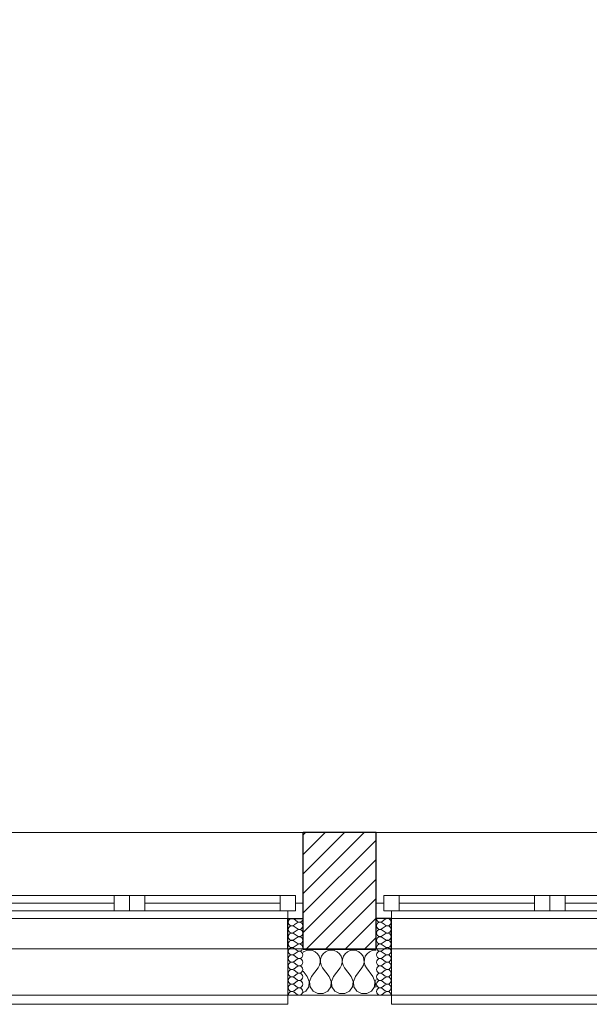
# Model space of a CAD drawing. Header units: millimetres. Extents: x -21056 to 421, y 9759 to 15589.
# Tile 49 of 120: x -3820 to -3635, y 9867 to 10188. Entities that reach past the tile are written whole.
import ezdxf

# ---------------------------------------------------------------- set-up
doc = ezdxf.new("R2010")
doc.units = ezdxf.units.MM
doc.header["$LTSCALE"] = 25
doc.header["$MEASUREMENT"] = 0
doc.linetypes.add('Kropki i Kreski', pattern=[670.277762, 352.777767, -176.388884, 0, -141.111112])
doc.linetypes.add('Przerywana', pattern=[240, 120, -120])
for name, color, linetype in [('Konstrukcja - Siatki mod', 7, 'Continuous'), ('KR_INW', 7, 'Continuous'), ('NAPIS_SODON', 7, 'Continuous'), ('Okna ArchiCADa', 7, 'Continuous')]:
    doc.layers.add(name, color=color, linetype=linetype)
for name, color, linetype, lineweight in [('Konstrukcja - Siatki mod_Nr_pióra__48', 1, 'Continuous', 15), ('KR_INW_Nr_pióra__101', 252, 'Continuous', 5), ('KR_INW_Nr_pióra__102', 3, 'Continuous', 5), ('KR_INW_Nr_pióra__27', 7, 'Continuous', 25), ('KR_INW_Nr_pióra__47', 7, 'Continuous', 15), ('NAPIS_SODON_Nr_pióra__1', 7, 'Continuous', 13), ('Okna ArchiCADa_Nr_pióra__1', 7, 'Continuous', 13), ('Okna ArchiCADa_Nr_pióra__27', 7, 'Continuous', 25)]:
    doc.layers.add(name, color=color, linetype=linetype, lineweight=lineweight)

# ---------------------------------------------------------------- blocks, each defined once
blk = doc.blocks.new('Strop_1', base_point=(179225, 121523.3))
at = {"layer": 'NAPIS_SODON_Nr_pióra__1', "linetype": 'Continuous', "flags": 128}
blk.add_lwpolyline([(179225, 121523.3), (179225.9, 107003.8), (250898.3, 107008.3), (250897.4, 121527.8)], close=True, dxfattribs=at)
blk = doc.blocks.new('*X227')
at = {"layer": 'KR_INW_Nr_pióra__102', "linetype": 'Continuous'}
for p, q in [((210409.8, 106996.2), (210408.5, 106995.1)), ((210418.8, 107000.2), (210409.8, 106996.2)), ((210428.6, 107001.6), (210418.8, 107000.2)), ((210438.3, 107000.2), (210428.6, 107001.6)), ((210447.3, 106996.2), (210438.3, 107000.2)), ((210454.9, 106989.9), (210447.3, 106996.2)), ((210460.5, 106981.8), (210454.9, 106989.9)), ((210463.7, 106972.5), (210460.5, 106981.8)), ((210464.1, 106962.6), (210463.7, 106972.5)), ((210464.9, 106972.5), (210464.4, 106962.6)), ((210468.1, 106981.8), (210464.9, 106972.5)), ((210473.6, 106989.9), (210468.1, 106981.8)), ((210481.2, 106996.2), (210473.6, 106989.9)), ((210490.2, 107000.2), (210481.2, 106996.2)), ((210500, 107001.6), (210490.2, 107000.2)), ((210509.8, 107000.2), (210500, 107001.6)), ((210518.8, 106996.2), (210509.8, 107000.2)), ((210526.4, 106989.9), (210518.8, 106996.2)), ((210531.9, 106981.8), (210526.4, 106989.9)), ((210535.1, 106972.5), (210531.9, 106981.8)), ((210535.6, 106962.6), (210535.1, 106972.5)), ((210536.3, 106972.5), (210535.9, 106962.6)), ((210539.5, 106981.8), (210536.3, 106972.5)), ((210545.1, 106989.9), (210539.5, 106981.8)), ((210552.7, 106996.2), (210545.1, 106989.9)), ((210561.7, 107000.2), (210552.7, 106996.2)), ((210571.4, 107001.6), (210561.7, 107000.2)), ((210581.2, 107000.2), (210571.4, 107001.6)), ((210590.2, 106996.2), (210581.2, 107000.2)), ((210597.8, 106989.9), (210590.2, 106996.2)), ((210603.4, 106981.8), (210597.8, 106989.9)), ((210606.5, 106972.5), (210603.4, 106981.8)), ((210607, 106962.6), (210606.5, 106972.5)), ((210607.8, 106972.5), (210607.3, 106962.6)), ((210610.9, 106981.8), (210607.8, 106972.5)), ((210616.5, 106989.9), (210610.9, 106981.8)), ((210624.1, 106996.2), (210616.5, 106989.9)), ((210633.1, 107000.2), (210624.1, 106996.2)), ((210642.9, 107001.6), (210633.1, 107000.2)), ((210646.1, 107001.1), (210642.9, 107001.6)), ((210435.7, 106915.9), (210457.1, 106944.4)), ((210457.1, 106944.4), (210461.9, 106953.1)), ((210461.9, 106953.1), (210464.1, 106962.6)), ((210464.4, 106962.6), (210466.7, 106953.1)), ((210466.7, 106953.1), (210471.4, 106944.4)), ((210492.9, 106915.9), (210471.4, 106944.4)), ((210507.1, 106915.9), (210528.6, 106944.4)), ((210528.6, 106944.4), (210533.3, 106953.1)), ((210533.3, 106953.1), (210535.6, 106962.6)), ((210535.9, 106962.6), (210538.1, 106953.1)), ((210538.1, 106953.1), (210542.9, 106944.4)), ((210564.3, 106915.9), (210542.9, 106944.4)), ((210578.6, 106915.9), (210600, 106944.4)), ((210600, 106944.4), (210604.8, 106953.1)), ((210604.8, 106953.1), (210607, 106962.6)), ((210607.3, 106962.6), (210609.5, 106953.1)), ((210609.5, 106953.1), (210614.3, 106944.4)), ((210635.7, 106915.9), (210614.3, 106944.4)), ((210421.4, 106915.9), (210408.5, 106933.1)), ((210428.2, 106899.8), (210421.4, 106915.9)), ((210435.7, 106915.9), (210429, 106899.8)), ((210499.6, 106899.8), (210492.9, 106915.9)), ((210507.1, 106915.9), (210500.4, 106899.8)), ((210571, 106899.8), (210564.3, 106915.9)), ((210578.6, 106915.9), (210571.8, 106899.8)), ((210642.4, 106899.8), (210635.7, 106915.9)), ((210416.9, 106868), (210426.5, 106882.5)), ((210426.5, 106882.5), (210428.2, 106899.8)), ((210429, 106899.8), (210430.6, 106882.5)), ((210430.6, 106882.5), (210440.3, 106868)), ((210488.3, 106868), (210497.9, 106882.5)), ((210497.9, 106882.5), (210499.6, 106899.8)), ((210500.4, 106899.8), (210502.1, 106882.5)), ((210502.1, 106882.5), (210511.7, 106868)), ((210559.7, 106868), (210569.4, 106882.5)), ((210569.4, 106882.5), (210571, 106899.8)), ((210571.8, 106899.8), (210573.5, 106882.5)), ((210573.5, 106882.5), (210583.1, 106868)), ((210631.2, 106868), (210640.8, 106882.5)), ((210640.8, 106882.5), (210642.4, 106899.8)), ((210646.1, 106906.4), (210643.3, 106899.8)), ((210643.3, 106899.8), (210644.9, 106882.5)), ((210644.9, 106882.5), (210646.1, 106880.8)), ((210408.5, 106863.5), (210416.9, 106868)), ((210440.3, 106868), (210455.6, 106859.8)), ((210455.6, 106859.8), (210473, 106859.8)), ((210473, 106859.8), (210488.3, 106868)), ((210511.7, 106868), (210527, 106859.8)), ((210527, 106859.8), (210544.4, 106859.8)), ((210544.4, 106859.8), (210559.7, 106868)), ((210583.1, 106868), (210598.4, 106859.8)), ((210598.4, 106859.8), (210615.8, 106859.8)), ((210615.8, 106859.8), (210631.2, 106868))]:
    blk.add_line(p, q, dxfattribs=at)
blk = doc.blocks.new('*X264')
at = {"layer": 'KR_INW_Nr_pióra__102', "linetype": 'Continuous'}
for p, q in [((210388.2, 107095.6), (210378.7, 107102.8)), ((210388.2, 107090.9), (210378.7, 107083.7)), ((210388.2, 107071.8), (210378.7, 107079)), ((210388.2, 107067), (210378.7, 107059.9)), ((210388.2, 107048), (210378.7, 107055.1)), ((210388.2, 107043.2), (210378.7, 107036.1)), ((210388.2, 107024.2), (210378.7, 107031.3)), ((210388.2, 107019.4), (210378.7, 107012.3)), ((210388.2, 107000.4), (210378.7, 107007.5)), ((210388.2, 106995.6), (210378.7, 106988.5)), ((210388.2, 106976.6), (210378.7, 106983.7)), ((210388.2, 106971.8), (210378.7, 106964.7)), ((210388.2, 106952.8), (210378.7, 106959.9)), ((210388.2, 106948), (210378.7, 106940.9)), ((210388.2, 106929), (210378.7, 106936.1)), ((210388.2, 106924.2), (210378.7, 106917)), ((210388.2, 106905.1), (210378.7, 106912.3)), ((210388.2, 106900.4), (210378.7, 106893.2)), ((210388.2, 106881.3), (210378.7, 106888.5)), ((210388.2, 106876.6), (210378.7, 106869.4)), ((210388.2, 106857.5), (210378.7, 106864.7))]:
    blk.add_line(p, q, dxfattribs=at)
for centre, start, end in [((210371.6, 107093.2), 53.1301, 180), ((210395.4, 107105.1), 233.1301, 0), ((210371.6, 107093.2), 180, 306.8699), ((210371.6, 107069.4), 53.1301, 180), ((210371.6, 107069.4), 180, 306.8699), ((210395.4, 107081.3), 233.1301, 126.8699), ((210395.4, 107057.5), 233.1301, 126.8699), ((210371.6, 107045.6), 53.1301, 180), ((210371.6, 107045.6), 180, 306.8699), ((210395.4, 107033.7), 233.1301, 126.8699), ((210371.6, 107021.8), 53.1301, 180), ((210371.6, 107021.8), 180, 306.8699), ((210371.6, 106998), 53.1301, 180), ((210395.4, 107009.9), 233.1301, 126.8699), ((210371.6, 106998), 180, 306.8699), ((210371.6, 106974.2), 53.1301, 180), ((210371.6, 106974.2), 180, 306.8699), ((210395.4, 106986.1), 233.1301, 126.8699), ((210395.4, 106962.3), 233.1301, 126.8699), ((210371.6, 106950.4), 53.1301, 180), ((210371.6, 106950.4), 180, 306.8699), ((210395.4, 106938.5), 233.1301, 126.8699), ((210371.6, 106926.6), 53.1301, 180), ((210371.6, 106926.6), 180, 306.8699), ((210371.6, 106902.8), 53.1301, 180), ((210395.4, 106914.7), 233.1301, 126.8699), ((210371.6, 106902.8), 180, 306.8699), ((210371.6, 106879), 53.1301, 180), ((210371.6, 106879), 180, 306.8699), ((210395.4, 106890.9), 233.1301, 126.8699), ((210395.4, 106867), 233.1301, 126.8699), ((210371.6, 106855.1), 53.1301, 180)]:
    blk.add_arc(centre, 11.9, start, end, dxfattribs=at)
blk = doc.blocks.new('*X265')
at = {"layer": 'KR_INW_Nr_pióra__102', "linetype": 'Continuous'}
for p, q in [((210666.3, 107095.6), (210675.8, 107102.8)), ((210666.3, 107090.9), (210675.8, 107083.7)), ((210666.3, 107071.8), (210675.8, 107079)), ((210666.3, 107067), (210675.8, 107059.9)), ((210666.3, 107048), (210675.8, 107055.1)), ((210666.3, 107043.2), (210675.8, 107036.1)), ((210666.3, 107024.2), (210675.8, 107031.3)), ((210666.3, 107019.4), (210675.8, 107012.3)), ((210666.3, 107000.4), (210675.8, 107007.5)), ((210666.3, 106995.6), (210675.8, 106988.5)), ((210666.3, 106976.6), (210675.8, 106983.7)), ((210666.3, 106971.8), (210675.8, 106964.7)), ((210666.3, 106952.8), (210675.8, 106959.9)), ((210666.3, 106948), (210675.8, 106940.9)), ((210666.3, 106929), (210675.8, 106936.1)), ((210666.3, 106924.2), (210675.8, 106917)), ((210666.3, 106905.1), (210675.8, 106912.3)), ((210666.3, 106900.4), (210675.8, 106893.2)), ((210666.3, 106881.3), (210675.8, 106888.5)), ((210666.3, 106876.6), (210675.8, 106869.4)), ((210666.3, 106857.5), (210675.8, 106864.7))]:
    blk.add_line(p, q, dxfattribs=at)
for centre, start, end in [((210659.1, 107105.1), 180, 306.8699), ((210683, 107093.2), 0, 126.8699), ((210659.1, 107081.3), 53.1301, 306.8699), ((210659.1, 107057.5), 53.1301, 306.8699), ((210683, 107093.2), 233.1301, 0), ((210683, 107069.4), 0, 126.8699), ((210683, 107069.4), 233.1301, 0), ((210659.1, 107033.7), 53.1301, 306.8699), ((210683, 107045.6), 0, 126.8699), ((210683, 107045.6), 233.1301, 0), ((210659.1, 107009.9), 53.1301, 306.8699), ((210683, 107021.8), 0, 126.8699), ((210683, 107021.8), 233.1301, 0), ((210683, 106998), 0, 126.8699), ((210659.1, 106986.1), 53.1301, 306.8699), ((210659.1, 106962.3), 53.1301, 306.8699), ((210683, 106998), 233.1301, 0), ((210683, 106974.2), 0, 126.8699), ((210683, 106974.2), 233.1301, 0), ((210659.1, 106938.5), 53.1301, 306.8699), ((210683, 106950.4), 0, 126.8699), ((210683, 106950.4), 233.1301, 0), ((210659.1, 106914.7), 53.1301, 306.8699), ((210683, 106926.6), 0, 126.8699), ((210683, 106926.6), 233.1301, 0), ((210683, 106902.8), 0, 126.8699), ((210659.1, 106890.9), 53.1301, 306.8699), ((210659.1, 106867), 53.1301, 306.8699), ((210683, 106902.8), 233.1301, 0), ((210683, 106879), 0, 126.8699), ((210683, 106879), 233.1301, 0), ((210683, 106855.1), 0, 126.8699)]:
    blk.add_arc(centre, 11.9, start, end, dxfattribs=at)
blk = doc.blocks.new('Okno dwuskrzydłowe 19_5')
at = {"layer": 'Okna ArchiCADa_Nr_pióra__1', "linetype": 'Continuous'}
for p, q in [((-566.8, 230), (566.8, 230)), ((-566.8, 0), (-541.8, 0)), ((-541.8, 25), (-491.8, 25)), ((-541.8, -25), (-541.8, 25)), ((-541.8, 0), (-541.8, -25)), ((-491.8, 25), (-50, 25)), ((-491.8, 25), (-491.8, -25)), ((-491.8, 25), (-50, 25)), ((-491.8, 0), (-50, 0)), ((-50, -25), (-50, 25)), ((-50, 25), (0, 25)), ((0, 25), (0, -25)), ((0, 25), (50, 25)), ((0, -25), (0, 25)), ((50, 25), (491.8, 25)), ((50, 25), (50, -25)), ((50, 25), (491.8, 25)), ((50, 0), (491.8, 0)), ((491.8, -25), (491.8, 25)), ((491.8, 25), (541.8, 25)), ((541.8, 25), (541.8, -25)), ((541.8, -25), (541.8, 0)), ((541.8, 0), (566.8, 0)), ((-541.8, -25), (-516.8, -25)), ((-491.8, -25), (-541.8, -25)), ((-516.8, -25), (-516.8, -50)), ((-50, -25), (-491.8, -25)), ((0, -25), (-50, -25)), ((50, -25), (0, -25)), ((491.8, -25), (50, -25)), ((541.8, -25), (491.8, -25)), ((516.8, -50), (516.8, -25)), ((516.8, -25), (541.8, -25)), ((-516.8, -50), (-566.8, -50)), ((0, -50), (-516.8, -50)), ((516.8, -50), (0, -50)), ((566.8, -50), (516.8, -50)), ((-516.8, -300), (-516.8, -330)), ((516.8, -330), (516.8, -300)), ((-516.8, -330), (516.8, -330))]:
    blk.add_line(p, q, dxfattribs=at)
at = {"layer": 'Okna ArchiCADa_Nr_pióra__1', "linetype": 'Przerywana'}
blk.add_line((-516.8, -300), (516.8, -300), dxfattribs=at)
at = {"layer": 'Okna ArchiCADa_Nr_pióra__27', "linetype": 'Continuous'}
for p, q in [((-566.8, -50), (-566.8, 0)), ((566.8, -50), (566.8, 0)), ((-516.8, -50), (-566.8, -50)), ((516.8, -50), (566.8, -50))]:
    blk.add_line(p, q, dxfattribs=at)
blk = doc.blocks.new('Ściana_3', base_point=(179075.1, 106855.1))
at = {"layer": 'KR_INW_Nr_pióra__101', "linetype": 'Continuous'}
h = blk.add_hatch(dxfattribs=at)
h.set_pattern_fill('Cegła_licówka', color=256, style=0, pattern_type=2)
h.set_pattern_definition([(45, (0, 0), (-31.819804, 31.819804), [])])
h.paths.add_polyline_path([(210646.1, 107385.1), (210408.5, 107385.1), (210408.5, 107155.1), (210408.5, 107105.1), (210408.5, 107005.1), (210646.1, 107005.1), (210646.1, 107105.1), (210646.1, 107155.1)])
at = {"layer": 'KR_INW_Nr_pióra__27', "linetype": 'Continuous'}
for p, q in [((210408.5, 107155.1), (210408.5, 107385.1)), ((210646.1, 107155.1), (210646.1, 107385.1)), ((210408.5, 107105.1), (210408.5, 107155.1)), ((210646.1, 107105.1), (210646.1, 107155.1)), ((210358.5, 107005.1), (210358.5, 107105.1)), ((210358.5, 107105.1), (210408.5, 107105.1)), ((210408.5, 107005.1), (210408.5, 107105.1)), ((210646.1, 107005.1), (210646.1, 107105.1)), ((210696.1, 107105.1), (210646.1, 107105.1)), ((210696.1, 107005.1), (210696.1, 107105.1)), ((210408.5, 107005.1), (210646.1, 107005.1))]:
    blk.add_line(p, q, dxfattribs=at)
at = {"layer": 'KR_INW_Nr_pióra__27', "linetype": 'Continuous', "flags": 128}
blk.add_lwpolyline([(210646.1, 107385.1), (210408.5, 107385.1)], dxfattribs=at)
at = {"layer": 'KR_INW_Nr_pióra__47', "linetype": 'Continuous'}
for p, q in [((210408.5, 107105.1), (210358.5, 107105.1)), ((210358.5, 107105.1), (210358.5, 106855.1)), ((210646.1, 107105.1), (210696.1, 107105.1)), ((210696.1, 107105.1), (210696.1, 106855.1)), ((210358.5, 106855.1), (210358.5, 107005.1)), ((210696.1, 106855.1), (210696.1, 107005.1)), ((210408.5, 106855.1), (210358.5, 106855.1)), ((210646.1, 106855.1), (210696.1, 106855.1))]:
    blk.add_line(p, q, dxfattribs=at)
at = {"layer": 'KR_INW_Nr_pióra__47', "linetype": 'Continuous', "flags": 128}
blk.add_lwpolyline([(210408.5, 106855.1), (210646.1, 106855.1)], dxfattribs=at)
at = {"layer": 'KR_INW'}
for name in ['*X264', '*X265', '*X227']:
    blk.add_blockref(name, (0, 0), dxfattribs=at)
at = {"layer": 'Okna ArchiCADa', "color": 21, "linetype": 'Continuous', "lineweight": 13, "true_color": 0xff9955, "zscale": 1000}
for p in [(209841.7, 107155.1), (211212.8, 107155.1)]:
    blk.add_blockref('Okno dwuskrzydłowe 19_5', p, dxfattribs=at)
blk = doc.blocks.new('Standardowy znacznik siatki_8')
at = {"layer": 'Konstrukcja - Siatki mod_Nr_pióra__48', "linetype": 'Kropki i Kreski'}
blk.add_line((1000, 0), (72912, 0), dxfattribs=at)

msp = doc.modelspace()

# ---------------------------------------------------------------- block references
at = {"layer": 'Konstrukcja - Siatki mod', "color": 8, "linetype": 'Continuous', "lineweight": 13, "xscale": 0.1, "yscale": 0.1, "zscale": 100}
msp.add_blockref('Standardowy znacznik siatki_8', (-6969.92, 9904.44), dxfattribs=at)
at = {"layer": 'KR_INW', "xscale": 0.1, "yscale": 0.1, "zscale": 0.1}
msp.add_blockref('Ściana_3', (-6861.34, 9870.44), dxfattribs=at)
at = {"layer": 'NAPIS_SODON', "linetype": 'Continuous', "xscale": 0.1, "yscale": 0.1, "zscale": 0.1}
msp.add_blockref('Strop_1', (-6846.35, 11337.26), dxfattribs=at)

doc.saveas('drawing.dxf')
